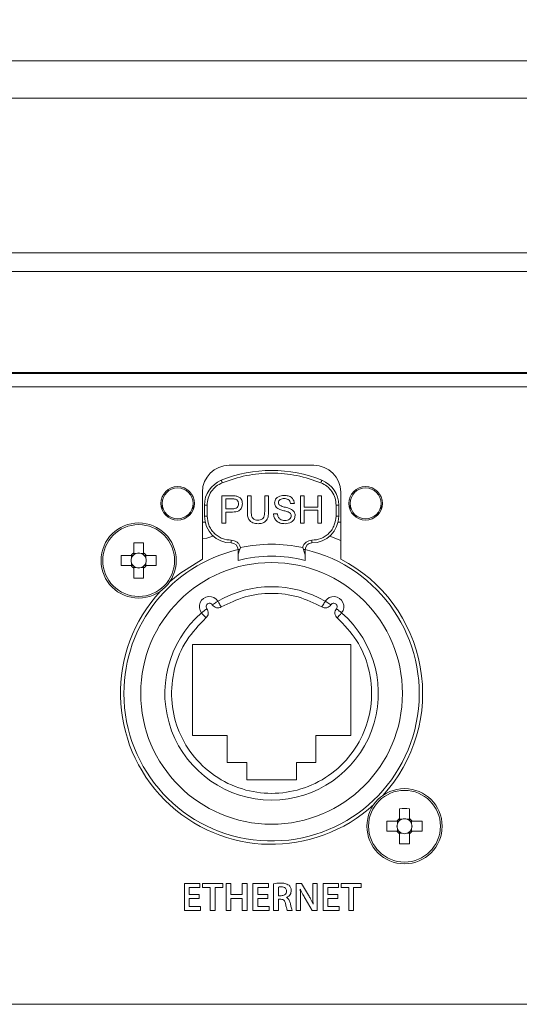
# Model space of a CAD drawing. Header units: millimetres. Extents: x 0 to 1118, y 0 to 864.
# Tile 103 of 256: x 172 to 181, y 432 to 450. Entities that reach past the tile are written whole.
import ezdxf

# ---------------------------------------------------------------- set-up
doc = ezdxf.new("R2010")
doc.units = ezdxf.units.MM
doc.styles.add('SLDTEXTSTYLE0', font='TXT', dxfattribs={"width": 0.605})
doc.dimstyles.new('SLDDIMSTYLE3', dxfattribs={"dimtxt": 3.175, "dimasz": 3.302, "dimexe": 0, "dimexo": 0.0625, "dimgap": 0.79375, "dimtad": 0, "dimtih": 1, "dimtoh": 1, "dimdec": 1, "dimlfac": 4, "dimrnd": 1e-09, "dimzin": 12, "dimdsep": 46, "dimtxsty": 'SLDTEXTSTYLE0', "dimsah": 1, "dimcen": 0.09, "dimadec": 0, "dimazin": 3, "dimtfac": 1, "dimtofl": 0, "dimtmove": 0, "dimatfit": 3, "dimfxl": 1, "dimfrac": 2, "dimtolj": 1, "dimtzin": 12, "dimarcsym": 0})

# ---------------------------------------------------------------- blocks, each defined once
blk = doc.blocks.new('_D_14')
at = {"color": 7, "linetype": 'Continuous', "lineweight": 0}
for p, q in [((90.203, 440.758), (90.203, 477.002)), ((294.996, 440.758), (294.996, 477.002)), ((90.203, 475.402), (187.143, 475.402)), ((294.996, 475.402), (198.057, 475.402))]:
    blk.add_line(p, q, dxfattribs=at)
for points in [[(90.203, 475.402), (93.505, 474.894), (93.505, 475.91)], [(294.996, 475.402), (291.694, 475.91), (291.694, 474.894)]]:
    blk.add_solid(points, dxfattribs=at)
at = {"color": 7, "linetype": 'Continuous', "lineweight": 0, "insert": (187.143, 477.058), "char_height": 3.175, "attachment_point": 1, "style": 'SLDTEXTSTYLE0'}
blk.add_mtext('819.2', dxfattribs=at)

msp = doc.modelspace()

# ---------------------------------------------------------------- linework, layer by layer
at = {"color": 9, "linetype": 'Continuous', "lineweight": 0}
for p, q in [((124.1222, 449.1958), (197.3722, 449.1958)), ((124.1222, 448.503), (197.3722, 448.503)), ((124.1222, 445.6185), (197.3722, 445.6185)), ((124.1222, 445.2721), (197.3722, 445.2721)), ((124.6222, 443.3711), (196.8722, 443.3711)), ((175.2472, 440.9201), (175.2972, 440.9201)), ((175.2972, 440.9201), (175.2972, 440.716)), ((177.6972, 440.716), (177.6972, 440.9201)), ((177.6972, 440.9201), (177.7472, 440.9201)), ((175.2972, 440.716), (175.2472, 440.716)), ((177.7472, 440.716), (177.6972, 440.716)), ((175.7472, 440.266), (175.7472, 440.216)), ((177.2472, 440.216), (177.2472, 440.266)), ((175.9046, 440.091), (175.8722, 440.091)), ((177.1222, 440.091), (177.0898, 440.091)), ((175.1626, 433.8716), (174.875, 433.8716)), ((174.875, 433.8716), (174.875, 433.3716)), ((174.9633, 433.6655), (174.9633, 433.797)), ((174.9633, 433.797), (175.1626, 433.797)), ((175.1626, 433.797), (175.1626, 433.8716)), ((175.5873, 433.8716), (175.213, 433.8716)), ((175.213, 433.8716), (175.213, 433.797)), ((175.213, 433.797), (175.3552, 433.797)), ((175.3552, 433.797), (175.3552, 433.3716)), ((175.4436, 433.3716), (175.4436, 433.797)), ((175.4436, 433.797), (175.5873, 433.797)), ((175.5873, 433.797), (175.5873, 433.8716)), ((175.6503, 433.8716), (175.6503, 433.3716)), ((175.7386, 433.8716), (175.6503, 433.8716)), ((175.7386, 433.6657), (175.7386, 433.8716)), ((176.0405, 433.8716), (175.9521, 433.8716)), ((175.9521, 433.8716), (175.9521, 433.6657)), ((176.0405, 433.3716), (176.0405, 433.8716)), ((176.4388, 433.8716), (176.1511, 433.8716)), ((176.1511, 433.8716), (176.1511, 433.3716)), ((176.2394, 433.6655), (176.2394, 433.797)), ((176.2394, 433.797), (176.4388, 433.797)), ((176.4388, 433.797), (176.4388, 433.8716)), ((176.5353, 433.8681), (176.5353, 433.3716)), ((176.6237, 433.6446), (176.6237, 433.8061)), ((177.0553, 433.8716), (176.9539, 433.8716)), ((176.9539, 433.8716), (176.9539, 433.3716)), ((177.1841, 433.6559), (177.0553, 433.8716)), ((177.3441, 433.8709), (177.2626, 433.8709)), ((177.2626, 433.8709), (177.2626, 433.6966)), ((177.3441, 433.3716), (177.3441, 433.8709)), ((177.7424, 433.8716), (177.4547, 433.8716)), ((177.4547, 433.8716), (177.4547, 433.3716)), ((177.5431, 433.6655), (177.5431, 433.797)), ((177.5431, 433.797), (177.7424, 433.797)), ((177.7424, 433.797), (177.7424, 433.8716)), ((178.1671, 433.8716), (177.7927, 433.8716)), ((177.7927, 433.8716), (177.7927, 433.797)), ((177.7927, 433.797), (177.935, 433.797)), ((177.935, 433.797), (177.935, 433.3716)), ((178.0233, 433.3716), (178.0233, 433.797)), ((178.0233, 433.797), (178.1671, 433.797)), ((178.1671, 433.797), (178.1671, 433.8716)), ((175.1515, 433.6655), (174.9633, 433.6655)), ((175.1515, 433.5914), (175.1515, 433.6655)), ((175.9521, 433.6657), (175.7386, 433.6657)), ((176.4277, 433.6655), (176.2394, 433.6655)), ((176.4277, 433.5914), (176.4277, 433.6655)), ((176.677, 433.6446), (176.6237, 433.6446)), ((177.031, 433.7625), (177.0332, 433.7633)), ((177.7313, 433.6655), (177.5431, 433.6655)), ((177.7313, 433.5914), (177.7313, 433.6655)), ((174.9633, 433.4462), (174.9633, 433.5914)), ((174.9633, 433.5914), (175.1515, 433.5914)), ((175.1737, 433.4462), (174.9633, 433.4462)), ((175.1737, 433.3716), (175.1737, 433.4462)), ((175.7386, 433.3716), (175.7386, 433.5911)), ((175.7386, 433.5911), (175.9521, 433.5911)), ((175.9521, 433.5911), (175.9521, 433.3716)), ((176.2394, 433.4462), (176.2394, 433.5914)), ((176.2394, 433.5914), (176.4277, 433.5914)), ((176.4499, 433.4462), (176.2394, 433.4462)), ((176.4499, 433.3716), (176.4499, 433.4462)), ((176.6237, 433.3716), (176.6237, 433.5779)), ((176.6237, 433.5779), (176.6689, 433.5779)), ((176.7755, 433.6083), (176.7755, 433.6105)), ((177.0353, 433.3716), (177.0353, 433.5504)), ((177.1227, 433.5907), (177.253, 433.3716)), ((177.2705, 433.4874), (177.269, 433.4874)), ((177.5431, 433.4462), (177.5431, 433.5914)), ((177.5431, 433.5914), (177.7313, 433.5914)), ((177.7535, 433.4462), (177.5431, 433.4462)), ((177.7535, 433.3716), (177.7535, 433.4462)), ((174.875, 433.3716), (175.1737, 433.3716)), ((175.3552, 433.3716), (175.4436, 433.3716)), ((175.6503, 433.3716), (175.7386, 433.3716)), ((175.9521, 433.3716), (176.0405, 433.3716)), ((176.1511, 433.3716), (176.4499, 433.3716)), ((176.5353, 433.3716), (176.6237, 433.3716)), ((176.7901, 433.3715), (176.8823, 433.3716)), ((176.9539, 433.3716), (177.0353, 433.3716)), ((177.253, 433.3716), (177.3441, 433.3716)), ((177.4547, 433.3716), (177.7535, 433.3716)), ((177.935, 433.3716), (178.0233, 433.3716))]:
    msp.add_line(p, q, dxfattribs=at)
at = {"color": 7, "linetype": 'Continuous', "lineweight": 15}
for p, q in [((197.3722, 443.3905), (124.1222, 443.3905)), ((197.1222, 443.1211), (124.3722, 443.1211)), ((177.2847, 441.6636), (175.7097, 441.6636)), ((175.2097, 441.1636), (175.2097, 439.9141)), ((177.7847, 439.9141), (177.7847, 441.1636)), ((174.4597, 440.9521), (174.4597, 440.8297)), ((175.0347, 440.8297), (175.0347, 440.9521)), ((175.5717, 441.095), (175.7604, 441.095)), ((175.5717, 440.5814), (175.5717, 441.095)), ((175.7668, 441.0358), (175.6441, 441.0358)), ((175.6441, 441.0358), (175.6441, 440.8514)), ((176.0458, 441.095), (176.1183, 441.095)), ((176.0458, 440.7995), (176.0458, 441.095)), ((176.1183, 441.095), (176.1183, 440.8029)), ((176.3685, 441.095), (176.441, 441.095)), ((176.3685, 440.8029), (176.3685, 441.095)), ((176.441, 441.095), (176.441, 440.7995)), ((177.0336, 441.095), (177.1061, 441.095)), ((177.0336, 440.5814), (177.0336, 441.095)), ((177.1061, 441.095), (177.1061, 440.8843)), ((177.3563, 441.095), (177.4288, 441.095)), ((177.3563, 440.8843), (177.3563, 441.095)), ((177.4288, 441.095), (177.4288, 440.5814)), ((177.9597, 440.9521), (177.9597, 440.8297)), ((178.5347, 440.8297), (178.5347, 440.9521)), ((175.2472, 440.716), (175.2472, 440.9201)), ((175.6441, 440.8514), (175.768, 440.8514)), ((175.77, 440.7921), (175.6441, 440.7921)), ((175.6441, 440.7921), (175.6441, 440.5814)), ((176.9217, 440.9502), (176.8492, 440.9502)), ((177.1061, 440.8843), (177.3563, 440.8843)), ((177.3563, 440.825), (177.1061, 440.825)), ((177.1061, 440.825), (177.1061, 440.5814)), ((177.3563, 440.5814), (177.3563, 440.825)), ((177.7472, 440.9201), (177.7472, 440.716)), ((175.2605, 440.6011), (175.2097, 440.6011)), ((176.5332, 440.7592), (176.6056, 440.7592)), ((177.7847, 440.6011), (177.7338, 440.6011)), ((175.6441, 440.5814), (175.5717, 440.5814)), ((177.1061, 440.5814), (177.0336, 440.5814)), ((177.4288, 440.5814), (177.3563, 440.5814)), ((177.5817, 440.3444), (177.7847, 440.2611)), ((173.9297, 440.2152), (173.9297, 440.0298)), ((174.1147, 440.0298), (174.1147, 440.2152)), ((175.8722, 439.9771), (175.8722, 440.091)), ((175.9172, 440.1325), (175.9046, 440.091)), ((177.0898, 440.091), (177.0771, 440.1325)), ((177.1222, 440.091), (177.1222, 439.9771)), ((173.881, 439.9811), (173.6956, 439.9811)), ((173.8903, 439.9811), (173.8903, 439.9326)), ((173.9782, 440.0205), (173.9297, 440.0205)), ((174.1147, 440.0205), (174.0661, 440.0205)), ((174.154, 439.9326), (174.154, 439.9811)), ((174.3488, 439.9811), (174.1634, 439.9811)), ((173.6956, 439.7961), (173.881, 439.7961)), ((173.8903, 439.8447), (173.8903, 439.7961)), ((173.9297, 439.7568), (173.9782, 439.7568)), ((173.9297, 439.7475), (173.9297, 439.5621)), ((174.0661, 439.7568), (174.1147, 439.7568)), ((174.1147, 439.5621), (174.1147, 439.7475)), ((174.154, 439.7961), (174.154, 439.8447)), ((174.1634, 439.7961), (174.3488, 439.7961)), ((177.9722, 438.3261), (175.0222, 438.3261)), ((175.0222, 438.3261), (175.0222, 436.6261)), ((177.9722, 436.6261), (177.9722, 438.3261)), ((175.0222, 436.6261), (175.6722, 436.6261)), ((175.6722, 436.6261), (175.6722, 436.1261)), ((177.3222, 436.6261), (177.9722, 436.6261)), ((177.3222, 436.1261), (177.3222, 436.6261)), ((175.6722, 436.1261), (176.0347, 436.1261)), ((176.0347, 436.1261), (176.0347, 435.8011)), ((176.9597, 435.8011), (176.9597, 436.1261)), ((176.9597, 436.1261), (177.3222, 436.1261)), ((176.0347, 435.8011), (176.9597, 435.8011)), ((178.8797, 435.2652), (178.8797, 435.0798)), ((179.0647, 435.0798), (179.0647, 435.2652)), ((178.831, 435.0311), (178.6456, 435.0311)), ((178.8403, 435.0311), (178.8403, 434.9826)), ((178.9282, 435.0705), (178.8797, 435.0705)), ((179.0647, 435.0705), (179.0161, 435.0705)), ((179.104, 434.9826), (179.104, 435.0311)), ((179.2987, 435.0311), (179.1134, 435.0311)), ((178.6456, 434.8461), (178.831, 434.8461)), ((178.8403, 434.8947), (178.8403, 434.8461)), ((178.8797, 434.8068), (178.9282, 434.8068)), ((178.8797, 434.7975), (178.8797, 434.6121)), ((179.0161, 434.8068), (179.0647, 434.8068)), ((179.0647, 434.6121), (179.0647, 434.7975)), ((179.104, 434.8461), (179.104, 434.8947)), ((179.1134, 434.8461), (179.2987, 434.8461)), ((124.3722, 431.6211), (197.1222, 431.6211))]:
    msp.add_line(p, q, dxfattribs=at)
at = {"color": 9, "linetype": 'Continuous', "lineweight": 0, "flags": 128}
for points in [[(175.5784, 441.3372), (175.5748, 441.3463), (175.5712, 441.355), (175.568, 441.363), (175.5652, 441.37), (175.5628, 441.3758), (175.5611, 441.38), (175.56, 441.3827), (175.5597, 441.3836)], [(177.4159, 441.3372), (177.4196, 441.3463), (177.4231, 441.355), (177.4263, 441.363), (177.4292, 441.37), (177.4315, 441.3758), (177.4332, 441.38), (177.4343, 441.3827), (177.4347, 441.3836)], [(175.3927, 439.0636), (175.4132, 439.0769), (175.4328, 439.0896), (175.451, 439.1013), (175.4669, 439.1116), (175.4799, 439.1201), (175.4896, 439.1263), (175.4956, 439.1302), (175.4976, 439.1315)], [(177.4338, 439.0235), (177.4461, 439.0446), (177.4579, 439.0648), (177.4688, 439.0835), (177.4783, 439.0999), (177.4861, 439.1133), (177.4919, 439.1233), (177.4955, 439.1294), (177.4967, 439.1315)], [(177.7032, 438.9909), (177.7223, 438.9758), (177.7407, 438.9613), (177.7577, 438.9479), (177.7725, 438.9362), (177.7847, 438.9265), (177.7938, 438.9194), (177.7994, 438.915), (177.8013, 438.9135)], [(175.2751, 438.8191), (175.2591, 438.8375), (175.2437, 438.8552), (175.2295, 438.8715), (175.2171, 438.8858), (175.2069, 438.8976), (175.1993, 438.9063), (175.1946, 438.9117), (175.1931, 438.9135)]]:
    msp.add_lwpolyline(points, dxfattribs=at)
at = {"color": 7, "linetype": 'Continuous', "lineweight": 15, "flags": 128}
for points in [[(175.2097, 440.2909), (175.2902, 440.3078), (175.4227, 440.3481)], [(175.2097, 439.9141), (174.7878, 439.6471), (174.593, 439.4835)], [(175.4976, 439.1315), (175.4988, 439.1294), (175.5024, 439.1233), (175.5082, 439.1133), (175.516, 439.0999), (175.5256, 439.0835), (175.5364, 439.0648), (175.5482, 439.0446), (175.5605, 439.0235)], [(177.4967, 439.1315), (177.4987, 439.1302), (177.5047, 439.1263), (177.5144, 439.1201), (177.5274, 439.1116), (177.5433, 439.1013), (177.5615, 439.0896), (177.5812, 439.0769), (177.6017, 439.0636)], [(175.1931, 438.9135), (175.1949, 438.915), (175.2005, 438.9194), (175.2096, 438.9265), (175.2218, 438.9362), (175.2367, 438.9479), (175.2536, 438.9613), (175.272, 438.9758), (175.2912, 438.9909)], [(177.8013, 438.9135), (177.7997, 438.9117), (177.795, 438.9063), (177.7875, 438.8976), (177.7773, 438.8858), (177.7648, 438.8715), (177.7506, 438.8552), (177.7353, 438.8375), (177.7193, 438.8191)]]:
    msp.add_lwpolyline(points, dxfattribs=at)
at = {"color": 7, "linetype": 'Continuous', "lineweight": 15}
for centre, radius in [((174.7472, 440.9521), 0.3125), ((174.7472, 440.9521), 0.2875), ((178.2472, 440.9521), 0.3125), ((178.2472, 440.9521), 0.2875), ((174.0222, 439.8886), 0.7), ((176.4972, 437.4136), 2.4375), ((178.9722, 434.9386), 0.7)]:
    msp.add_circle(centre, radius, dxfattribs=at)
at = {"color": 9, "linetype": 'Continuous', "lineweight": 0}
for centre in [(174.0222, 439.8886), (178.9722, 434.9386)]:
    msp.add_circle(centre, 0.6686, dxfattribs=at)
at = {"color": 7, "linetype": 'Continuous', "lineweight": 15}
for centre, radius, start, end in [((175.7097, 441.1636), 0.5, 90, 180), ((176.4972, 439.066), 2.5, 67.97569, 112.02431), ((177.2847, 441.1636), 0.5, 0, 90), ((175.7472, 440.9201), 0.5, 112.02431, 180), ((177.2472, 440.9201), 0.5, 0, 67.97569), ((175.7472, 440.716), 0.5, 180, 270), ((177.2472, 440.716), 0.5, 270, 0), ((174.0222, 437.4704), 2.7464, 88.06985, 91.93015), ((176.4972, 437.4136), 2.75, 103.1366, 180), ((176.4972, 437.4136), 2.75, 180, 76.8634), ((175.7472, 440.091), 0.125, 0, 90), ((177.2472, 440.091), 0.125, 90, 180), ((176.4363, 439.8886), 2.7423, 178.067, 181.933), ((174.0222, 439.8886), 0.1688, 123.23063, 146.76937), ((174.0222, 439.8886), 0.139, 161.56975, 198.43025), ((174.0222, 439.8886), 0.139, 138.28179, 161.56975), ((174.0222, 439.8886), 0.139, 131.71821, 138.28179), ((174.0222, 439.8886), 0.139, 108.43025, 131.71821), ((174.0222, 439.8886), 0.139, 71.56975, 108.43025), ((174.0222, 439.8886), 0.139, 48.28179, 71.56975), ((174.0222, 439.8886), 0.1688, 33.23063, 56.76937), ((174.0222, 439.8886), 0.139, 41.71821, 48.28179), ((174.0222, 439.8886), 0.139, 18.43025, 41.71821), ((174.0222, 439.8886), 0.139, 341.56975, 18.43025), ((171.6058, 439.8886), 2.7445, 358.06854, 1.93146), ((176.4972, 437.4136), 2.555, 75.84061, 104.15939), ((176.4972, 437.4136), 2.8125, 317.38802, 62.7562), ((174.0222, 439.8886), 0.1688, 213.23063, 236.76937), ((174.0222, 439.8886), 0.139, 198.43025, 221.71821), ((174.0222, 439.8886), 0.139, 221.71821, 228.28179), ((174.0222, 439.8886), 0.139, 228.28179, 251.56975), ((174.0222, 439.8886), 0.139, 251.56975, 288.43025), ((174.0222, 439.8886), 0.139, 288.43025, 311.71821), ((174.0222, 439.8886), 0.1688, 303.23063, 326.76937), ((174.0222, 439.8886), 0.139, 311.71821, 318.28179), ((174.0222, 439.8886), 0.139, 318.28179, 341.56975), ((174.0222, 442.304), 2.7435, 268.0678, 271.9322), ((176.4972, 437.4136), 2.8125, 137.38802, 312.61198), ((176.4972, 437.4136), 1.9875, 59.80727, 120.19273), ((175.3402, 439.0297), 0.1875, 32.89637, 218.30363), ((177.6541, 439.0297), 0.1875, 321.69637, 147.10363), ((176.4972, 437.4136), 1.9875, 131.00727, 48.99273), ((178.9722, 432.524), 2.7428, 88.06736, 91.93264), ((181.3944, 434.9386), 2.7504, 178.07266, 181.92734), ((178.9722, 434.9386), 0.1688, 123.23063, 146.76937), ((178.9722, 434.9386), 0.139, 161.56975, 198.43025), ((178.9722, 434.9386), 0.139, 138.28179, 161.56975), ((178.9722, 434.9386), 0.139, 131.71821, 138.28179), ((178.9722, 434.9386), 0.139, 108.43025, 131.71821), ((178.9722, 434.9386), 0.139, 71.56975, 108.43025), ((178.9722, 434.9386), 0.139, 48.28179, 71.56975), ((178.9722, 434.9386), 0.1688, 33.23063, 56.76937), ((178.9722, 434.9386), 0.139, 41.71821, 48.28179), ((178.9722, 434.9386), 0.139, 18.43025, 41.71821), ((178.9722, 434.9386), 0.139, 341.56975, 18.43025), ((176.558, 434.9386), 2.7423, 358.06702, 1.93298), ((178.9722, 434.9386), 0.1688, 213.23063, 236.76937), ((178.9722, 434.9386), 0.139, 198.43025, 221.71821), ((178.9722, 434.9386), 0.139, 221.71821, 228.28179), ((178.9722, 434.9386), 0.139, 228.28179, 251.56975), ((178.9722, 434.9386), 0.139, 251.56975, 288.43025), ((178.9722, 434.9386), 0.139, 288.43025, 311.71821), ((178.9722, 434.9386), 0.1688, 303.23063, 326.76937), ((178.9722, 434.9386), 0.139, 311.71821, 318.28179), ((178.9722, 434.9386), 0.139, 318.28179, 341.56975), ((178.9722, 437.3533), 2.7428, 268.06736, 271.93264)]:
    msp.add_arc(centre, radius, start, end, dxfattribs=at)
at = {"color": 9, "linetype": 'Continuous', "lineweight": 0}
for centre, start, end in [((175.3402, 439.0297), 32.89637, 218.30363), ((177.6541, 439.0297), 321.69637, 147.10363)]:
    msp.add_arc(centre, 0.0625, start, end, dxfattribs=at)
at = {"color": 7, "linetype": 'Continuous', "lineweight": 15}
for centre, major_axis, start_param, end_param in [((174.0049, 439.8886), (0.1229, 0), 2.7721797, 3.5110056), ((174.0222, 439.9059), (0, 0.1229), 5.9137723, 6.6525983), ((174.0394, 439.8886), (0.1229, 0), 5.9137723, 6.6525983), ((174.0222, 439.8714), (0, 0.1229), 2.7721797, 3.5110056), ((178.9722, 434.9559), (0, 0.1229), 5.9137723, 6.6525983), ((178.9549, 434.9386), (0.1229, 0), 2.7721797, 3.5110056), ((178.9894, 434.9386), (0.1229, 0), 5.9137723, 6.6525983), ((178.9722, 434.9214), (0, 0.1229), 2.7721797, 3.5110056)]:
    msp.add_ellipse(centre, major_axis=major_axis, ratio=0.9901159, start_param=start_param, end_param=end_param, dxfattribs=at)
at = {"color": 9, "linetype": 'Continuous', "lineweight": 0}
for points, knots in [([(177.4159, 441.3372), (177.2685, 441.3876), (176.971, 441.4895), (176.4972, 441.5294), (176.0234, 441.4895), (175.7258, 441.3876), (175.5784, 441.3372)], [0, 0, 0, 0, 0.24767691, 0.5, 0.75232309, 1, 1, 1, 1]), ([(175.5784, 441.3372), (175.5394, 441.3175), (175.4597, 441.2772), (175.369, 441.175), (175.3083, 441.0526), (175.3008, 440.9636), (175.2972, 440.9201)], [0, 0, 0, 0, 0.2444195, 0.4999993, 0.7555796, 1, 1, 1, 1]), ([(177.6972, 440.9201), (177.6935, 440.9636), (177.686, 441.0526), (177.6254, 441.175), (177.5346, 441.2772), (177.4549, 441.3175), (177.4159, 441.3372)], [0, 0, 0, 0, 0.2444211, 0.5000012, 0.7555807, 1, 1, 1, 1]), ([(175.2972, 440.716), (175.3032, 440.6594), (175.3125, 440.5721), (175.3686, 440.4672), (175.4267, 440.3956), (175.4983, 440.3374), (175.6032, 440.2814), (175.6906, 440.272), (175.7472, 440.266)], [0, 0, 0, 0, 0.2394431, 0.3696244, 0.4999986, 0.630183, 0.7605538, 1, 1, 1, 1]), ([(177.2472, 440.266), (177.3038, 440.272), (177.3911, 440.2814), (177.496, 440.3374), (177.5676, 440.3955), (177.6257, 440.4671), (177.6818, 440.572), (177.6911, 440.6594), (177.6972, 440.716)], [0, 0, 0, 0, 0.23944192, 0.36962371, 0.49999844, 0.63018128, 0.76055499, 1, 1, 1, 1]), ([(175.9172, 440.1325), (175.911, 440.1504), (175.8982, 440.1873), (175.8572, 440.231), (175.8049, 440.2606), (175.7661, 440.2642), (175.7472, 440.266)], [0, 0, 0, 0, 0.2429499, 0.5000074, 0.7570564, 1, 1, 1, 1]), ([(177.0771, 440.1325), (177.0833, 440.1504), (177.0961, 440.1873), (177.1372, 440.231), (177.1894, 440.2606), (177.2283, 440.2642), (177.2472, 440.266)], [0, 0, 0, 0, 0.2429465, 0.5000004, 0.7570599, 1, 1, 1, 1]), ([(175.5605, 439.0235), (175.7055, 439.0939), (176.0008, 439.2374), (176.4972, 439.2959), (176.9936, 439.2374), (177.2888, 439.0939), (177.4338, 439.0235)], [0, 0, 0, 0, 0.24561, 0.4999991, 0.7543882, 1, 1, 1, 1]), ([(175.2751, 438.8191), (175.286, 438.8309), (175.3078, 438.8543), (175.3203, 438.9022), (175.3164, 438.9509), (175.2993, 438.9779), (175.2912, 438.9909)], [0, 0, 0, 0, 0.250683, 0.5001858, 0.7593799, 1, 1, 1, 1]), ([(175.3927, 439.0636), (175.4028, 439.0511), (175.4229, 439.0262), (175.4685, 439.0071), (175.5173, 439.0042), (175.5465, 439.0172), (175.5605, 439.0235)], [0, 0, 0, 0, 0.25067596, 0.50018095, 0.75936644, 1, 1, 1, 1]), ([(177.4338, 439.0235), (177.4485, 439.0169), (177.4777, 439.0038), (177.527, 439.0074), (177.5719, 439.0268), (177.592, 439.0517), (177.6017, 439.0636)], [0, 0, 0, 0, 0.2506704, 0.5001743, 0.7593728, 1, 1, 1, 1]), ([(177.7032, 438.9909), (177.6946, 438.9774), (177.6775, 438.9503), (177.6741, 438.9009), (177.687, 438.8538), (177.7088, 438.8304), (177.7193, 438.8191)], [0, 0, 0, 0, 0.2506765, 0.5001859, 0.7593789, 1, 1, 1, 1]), ([(177.7193, 438.8191), (177.8475, 438.6866), (178.1103, 438.415), (178.3303, 437.8778), (178.3857, 437.3061), (178.2673, 436.7516), (177.9929, 436.2562), (177.5759, 435.8585), (177.0574, 435.6073), (176.4972, 435.5237), (175.937, 435.6073), (175.4184, 435.8585), (175.0014, 436.2562), (174.7271, 436.7516), (174.6086, 437.3061), (174.6641, 437.8778), (174.8841, 438.415), (175.1468, 438.6866), (175.2751, 438.8191)], [0, 0, 0, 0, 0.0610411, 0.1250002, 0.1889591, 0.25, 0.311041, 0.3750003, 0.4389594, 0.5000002, 0.561041, 0.6250002, 0.6889592, 0.7500001, 0.8110411, 0.8750001, 0.9389591, 1, 1, 1, 1]), ([(176.6704, 433.8783), (176.6451, 433.8779), (176.5998, 433.8771), (176.555, 433.8709), (176.5353, 433.8681)], [0, 0, 0, 0, 0.5600265, 1, 1, 1, 1]), ([(176.6237, 433.8061), (176.634, 433.8077), (176.6524, 433.8104), (176.671, 433.8105), (176.6792, 433.8106)], [0, 0, 0, 0, 0.5596408, 1, 1, 1, 1]), ([(176.8219, 433.8391), (176.7953, 433.8531), (176.7477, 433.8781), (176.6941, 433.8783), (176.6704, 433.8783)], [0, 0, 0, 0, 0.55732039, 1, 1, 1, 1]), ([(176.6792, 433.8106), (176.6926, 433.8099), (176.7194, 433.8085), (176.7542, 433.791), (176.7731, 433.7605), (176.7747, 433.7394), (176.7755, 433.7288)], [0, 0, 0, 0, 0.2809348, 0.5601128, 0.7794427, 1, 1, 1, 1]), ([(176.8638, 433.7379), (176.8621, 433.7595), (176.8589, 433.7981), (176.8332, 433.8266), (176.8219, 433.8391)], [0, 0, 0, 0, 0.56032019, 1, 1, 1, 1]), ([(176.7755, 433.7288), (176.7739, 433.715), (176.7707, 433.6875), (176.7421, 433.6591), (176.7091, 433.6464), (176.6877, 433.6452), (176.677, 433.6446)], [0, 0, 0, 0, 0.2795618, 0.5582618, 0.7788394, 1, 1, 1, 1]), ([(176.7755, 433.6105), (176.7893, 433.6174), (176.8169, 433.6311), (176.8548, 433.6736), (176.8604, 433.7136), (176.8638, 433.7379)], [0, 0, 0, 0, 0.2807666, 0.5615963, 1, 1, 1, 1]), ([(177.0353, 433.5504), (177.0354, 433.59), (177.0355, 433.6607), (177.0324, 433.7314), (177.031, 433.7625)], [0, 0, 0, 0, 0.56000532, 1, 1, 1, 1]), ([(177.0332, 433.7633), (177.0487, 433.7304), (177.0763, 433.6718), (177.1085, 433.6155), (177.1227, 433.5907)], [0, 0, 0, 0, 0.5599581, 1, 1, 1, 1]), ([(177.269, 433.4874), (177.2548, 433.5196), (177.2294, 433.5773), (177.198, 433.6319), (177.1841, 433.6559)], [0, 0, 0, 0, 0.5599645, 1, 1, 1, 1]), ([(177.2626, 433.6966), (177.2628, 433.6575), (177.2632, 433.5877), (177.2683, 433.518), (177.2705, 433.4874)], [0, 0, 0, 0, 0.55999921, 1, 1, 1, 1]), ([(176.6689, 433.5779), (176.682, 433.577), (176.708, 433.575), (176.7454, 433.5431), (176.7528, 433.5101), (176.7572, 433.4899)], [0, 0, 0, 0, 0.2807983, 0.5588725, 1, 1, 1, 1]), ([(176.7572, 433.4899), (176.7621, 433.4675), (176.7709, 433.4273), (176.7842, 433.3885), (176.7901, 433.3715)], [0, 0, 0, 0, 0.5602441, 1, 1, 1, 1]), ([(176.8435, 433.5116), (176.8367, 433.5337), (176.8271, 433.5644), (176.7998, 433.5961), (176.7836, 433.6042), (176.7755, 433.6083)], [0, 0, 0, 0, 0.559424, 0.7797969, 1, 1, 1, 1]), ([(176.8823, 433.3716), (176.874, 433.3974), (176.8592, 433.4435), (176.8483, 433.4908), (176.8435, 433.5116)], [0, 0, 0, 0, 0.5596169, 1, 1, 1, 1])]:
    msp.add_open_spline(points, degree=3, knots=knots, dxfattribs=at)
at = {"color": 7, "linetype": 'Continuous', "lineweight": 15}
for points, knots in [([(175.7604, 441.095), (175.7747, 441.095), (175.8001, 441.0949), (175.8254, 441.0916), (175.8365, 441.0902)], [0, 0, 0, 0, 0.5601305, 1, 1, 1, 1]), ([(175.8259, 441.0313), (175.815, 441.0329), (175.7953, 441.0359), (175.7755, 441.0358), (175.7668, 441.0358)], [0, 0, 0, 0, 0.559568, 1, 1, 1, 1]), ([(175.8812, 440.9453), (175.8805, 440.9556), (175.8792, 440.9761), (175.8666, 441.0023), (175.8485, 441.0221), (175.8334, 441.0282), (175.8259, 441.0313)], [0, 0, 0, 0, 0.28026111, 0.56007723, 0.78014243, 1, 1, 1, 1]), ([(175.8365, 441.0902), (175.8551, 441.0857), (175.8923, 441.0766), (175.9305, 441.0371), (175.9504, 440.9921), (175.9526, 440.9623), (175.9536, 440.9474)], [0, 0, 0, 0, 0.28002062, 0.55890953, 0.77940193, 1, 1, 1, 1]), ([(176.5529, 440.961), (176.5546, 440.9768), (176.5581, 441.0085), (176.5837, 441.05), (176.6393, 441.0928), (176.6933, 441.098), (176.7312, 441.1016)], [0, 0, 0, 0, 0.1870228, 0.3741239, 0.5611333, 1, 1, 1, 1]), ([(176.6287, 440.8499), (176.6172, 440.8565), (176.5942, 440.8696), (176.5611, 440.9056), (176.556, 440.94), (176.5529, 440.961)], [0, 0, 0, 0, 0.2814348, 0.5622683, 1, 1, 1, 1]), ([(176.7341, 441.0424), (176.7201, 441.0419), (176.6922, 441.0409), (176.6552, 441.0265), (176.6299, 440.9987), (176.6268, 440.9767), (176.6253, 440.9657)], [0, 0, 0, 0, 0.2812867, 0.5608239, 0.780673, 1, 1, 1, 1]), ([(176.6253, 440.9657), (176.6262, 440.9561), (176.6278, 440.939), (176.6389, 440.926), (176.6438, 440.9203)], [0, 0, 0, 0, 0.5596172, 1, 1, 1, 1]), ([(176.7312, 441.1016), (176.7567, 441.1), (176.8075, 441.0968), (176.8732, 441.0646), (176.9134, 441.01), (176.9189, 440.9701), (176.9217, 440.9502)], [0, 0, 0, 0, 0.280792, 0.5601498, 0.7798787, 1, 1, 1, 1]), ([(176.8492, 440.9502), (176.8465, 440.9655), (176.841, 440.9961), (176.7996, 441.0381), (176.7589, 441.0408), (176.7341, 441.0424)], [0, 0, 0, 0, 0.2810908, 0.5602901, 1, 1, 1, 1]), ([(175.768, 440.8514), (175.7837, 440.8519), (175.8151, 440.853), (175.8573, 440.8716), (175.8787, 440.9082), (175.8803, 440.9329), (175.8812, 440.9453)], [0, 0, 0, 0, 0.2814042, 0.5597522, 0.7793534, 1, 1, 1, 1]), ([(175.9536, 440.9474), (175.9509, 440.9217), (175.9455, 440.8705), (175.8799, 440.7963), (175.8117, 440.7937), (175.77, 440.7921)], [0, 0, 0, 0, 0.2807477, 0.5597036, 1, 1, 1, 1]), ([(176.2446, 440.5748), (176.2119, 440.5766), (176.1469, 440.5802), (176.0702, 440.6409), (176.0482, 440.7234), (176.0466, 440.7741), (176.0458, 440.7995)], [0, 0, 0, 0, 0.2807374, 0.5579046, 0.7784033, 1, 1, 1, 1]), ([(176.1183, 440.8029), (176.1185, 440.7812), (176.1189, 440.738), (176.1379, 440.677), (176.1875, 440.6443), (176.2218, 440.6419), (176.239, 440.6407)], [0, 0, 0, 0, 0.2817898, 0.5601216, 0.7793976, 1, 1, 1, 1]), ([(176.239, 440.6407), (176.254, 440.6413), (176.2841, 440.6427), (176.3283, 440.6585), (176.3683, 440.7146), (176.3684, 440.7664), (176.3685, 440.8029)], [0, 0, 0, 0, 0.18756752, 0.37424646, 0.55971713, 1, 1, 1, 1]), ([(176.441, 440.7995), (176.4404, 440.7673), (176.4393, 440.7032), (176.3963, 440.6191), (176.3205, 440.5789), (176.2699, 440.5762), (176.2446, 440.5748)], [0, 0, 0, 0, 0.2816273, 0.5591594, 0.7789883, 1, 1, 1, 1]), ([(176.8077, 440.793), (176.7874, 440.7996), (176.754, 440.8103), (176.7066, 440.8222), (176.6668, 440.8336), (176.6414, 440.8445), (176.6287, 440.8499)], [0, 0, 0, 0, 0.33993789, 0.56001567, 0.78008094, 1, 1, 1, 1]), ([(176.6438, 440.9203), (176.6655, 440.9095), (176.7013, 440.8916), (176.7559, 440.8798), (176.8015, 440.8678), (176.831, 440.8569), (176.8458, 440.8514)], [0, 0, 0, 0, 0.3384076, 0.5589725, 0.779532, 1, 1, 1, 1]), ([(176.8624, 440.7237), (176.8616, 440.7326), (176.8599, 440.7503), (176.8411, 440.7773), (176.8204, 440.7871), (176.8077, 440.793)], [0, 0, 0, 0, 0.2800867, 0.5599737, 1, 1, 1, 1]), ([(176.8458, 440.8514), (176.8594, 440.8445), (176.8865, 440.8307), (176.916, 440.7992), (176.9324, 440.7631), (176.934, 440.7391), (176.9349, 440.7272)], [0, 0, 0, 0, 0.2803779, 0.5599031, 0.7798531, 1, 1, 1, 1]), ([(176.7483, 440.5748), (176.7184, 440.5763), (176.6587, 440.5794), (176.5835, 440.6223), (176.5412, 440.689), (176.5358, 440.7358), (176.5332, 440.7592)], [0, 0, 0, 0, 0.2808197, 0.5595605, 0.7796174, 1, 1, 1, 1]), ([(176.6056, 440.7592), (176.6085, 440.7396), (176.6143, 440.7006), (176.6524, 440.6579), (176.699, 440.6373), (176.7297, 440.6351), (176.7451, 440.6341)], [0, 0, 0, 0, 0.28062886, 0.55867171, 0.77918815, 1, 1, 1, 1]), ([(176.7451, 440.6341), (176.7605, 440.635), (176.7913, 440.637), (176.831, 440.6559), (176.8572, 440.6875), (176.8607, 440.7116), (176.8624, 440.7237)], [0, 0, 0, 0, 0.2809035, 0.5608223, 0.7805002, 1, 1, 1, 1]), ([(176.9349, 440.7272), (176.9307, 440.7022), (176.9225, 440.6521), (176.8529, 440.5868), (176.788, 440.5794), (176.7483, 440.5748)], [0, 0, 0, 0, 0.279936, 0.5600823, 1, 1, 1, 1]), ([(175.9046, 440.091), (175.8924, 440.0609), (175.8761, 440.021), (175.873, 439.9858), (175.8722, 439.9771)], [0, 0, 0, 0, 0.7527529, 1, 1, 1, 1]), ([(177.1222, 439.9771), (177.1208, 439.989), (177.1167, 440.0247), (177.1005, 440.0645), (177.0898, 440.091)], [0, 0, 0, 0, 0.334576, 1, 1, 1, 1]), ([(173.9184, 439.9811), (173.9163, 439.9811), (173.9047, 439.9811), (173.8924, 439.9811), (173.8824, 439.9811), (173.881, 439.9811)], [0, 0, 0, 0, 0.16061907, 0.8832568, 1, 1, 1, 1]), ([(173.9297, 440.0298), (173.9297, 440.0284), (173.9297, 440.0184), (173.9297, 440.0062), (173.9297, 439.9945), (173.9297, 439.9924)], [0, 0, 0, 0, 0.11674315, 0.83938099, 1, 1, 1, 1]), ([(174.1147, 439.9924), (174.1147, 439.9945), (174.1147, 440.0062), (174.1147, 440.0184), (174.1147, 440.0284), (174.1147, 440.0298)], [0, 0, 0, 0, 0.16061901, 0.88325685, 1, 1, 1, 1]), ([(174.1634, 439.9811), (174.162, 439.9811), (174.152, 439.9811), (174.1397, 439.9811), (174.128, 439.9811), (174.1259, 439.9811)], [0, 0, 0, 0, 0.11674311, 0.83938106, 1, 1, 1, 1]), ([(175.8722, 439.891), (175.8722, 439.8935), (175.8722, 439.8985), (175.8722, 439.9324), (175.8722, 439.9639), (175.8722, 439.9771)], [0, 0, 0, 0, 0.3674995, 0.7348043, 1, 1, 1, 1]), ([(177.1222, 439.9771), (177.1222, 439.9587), (177.1222, 439.9219), (177.1222, 439.895), (177.1222, 439.8921), (177.1222, 439.891)], [0, 0, 0, 0, 0.3772734, 0.7548745, 1, 1, 1, 1]), ([(173.881, 439.7961), (173.8824, 439.7961), (173.8924, 439.7961), (173.9047, 439.7961), (173.9163, 439.7961), (173.9184, 439.7961)], [0, 0, 0, 0, 0.1167432, 0.83938093, 1, 1, 1, 1]), ([(173.9297, 439.7849), (173.9297, 439.7828), (173.9297, 439.7711), (173.9297, 439.7588), (173.9297, 439.7488), (173.9297, 439.7475)], [0, 0, 0, 0, 0.160619, 0.8832572, 1, 1, 1, 1]), ([(174.1147, 439.7475), (174.1147, 439.7488), (174.1147, 439.7588), (174.1147, 439.7711), (174.1147, 439.7828), (174.1147, 439.7849)], [0, 0, 0, 0, 0.1167428, 0.839381, 1, 1, 1, 1]), ([(174.1259, 439.7961), (174.128, 439.7961), (174.1397, 439.7961), (174.152, 439.7961), (174.162, 439.7961), (174.1634, 439.7961)], [0, 0, 0, 0, 0.16061894, 0.88325689, 1, 1, 1, 1]), ([(178.8684, 435.0311), (178.8663, 435.0311), (178.8547, 435.0311), (178.8424, 435.0311), (178.8324, 435.0311), (178.831, 435.0311)], [0, 0, 0, 0, 0.16061894, 0.88325689, 1, 1, 1, 1]), ([(178.8797, 435.0798), (178.8797, 435.0784), (178.8797, 435.0684), (178.8797, 435.0562), (178.8797, 435.0445), (178.8797, 435.0424)], [0, 0, 0, 0, 0.11674281, 0.83938097, 1, 1, 1, 1]), ([(179.0647, 435.0424), (179.0647, 435.0445), (179.0647, 435.0562), (179.0647, 435.0684), (179.0647, 435.0784), (179.0647, 435.0798)], [0, 0, 0, 0, 0.16061903, 0.88325719, 1, 1, 1, 1]), ([(179.1134, 435.0311), (179.112, 435.0311), (179.102, 435.0311), (179.0897, 435.0311), (179.078, 435.0311), (179.0759, 435.0311)], [0, 0, 0, 0, 0.1167425, 0.8393809, 1, 1, 1, 1]), ([(178.831, 434.8461), (178.8324, 434.8461), (178.8424, 434.8461), (178.8547, 434.8461), (178.8663, 434.8461), (178.8684, 434.8461)], [0, 0, 0, 0, 0.11674311, 0.83938106, 1, 1, 1, 1]), ([(178.8797, 434.8349), (178.8797, 434.8328), (178.8797, 434.8211), (178.8797, 434.8088), (178.8797, 434.7988), (178.8797, 434.7975)], [0, 0, 0, 0, 0.16061903, 0.88325719, 1, 1, 1, 1]), ([(179.0647, 434.7975), (179.0647, 434.7988), (179.0647, 434.8088), (179.0647, 434.8211), (179.0647, 434.8328), (179.0647, 434.8349)], [0, 0, 0, 0, 0.11674281, 0.83938097, 1, 1, 1, 1]), ([(179.0759, 434.8461), (179.078, 434.8461), (179.0897, 434.8461), (179.102, 434.8461), (179.112, 434.8461), (179.1134, 434.8461)], [0, 0, 0, 0, 0.1606191, 0.8832575, 1, 1, 1, 1])]:
    msp.add_open_spline(points, degree=3, knots=knots, dxfattribs=at)
at = {"color": 9, "linetype": 'Continuous', "lineweight": 0}
msp.add_open_spline([(177.0771, 440.1325), (176.8838, 440.163), (176.4972, 440.2242), (176.1105, 440.163), (175.9172, 440.1325)], degree=3, dxfattribs=at)

# ---------------------------------------------------------------- dimensions: what is measured, and where the dimension line sits
at = {"color": 7, "linetype": 'Continuous', "lineweight": 0}
dim = msp.add_linear_dim(base=(294.9963, 475.4019), p1=(90.2034, 439.1583), p2=(294.9963, 439.1583), dimstyle='SLDDIMSTYLE3', dxfattribs=at)
dim.commit()
dim.dimension.update_dxf_attribs({"geometry": '_D_14', "text_midpoint": (192.5999, 475.4019), "dimtype": 160})

doc.saveas('drawing.dxf')
